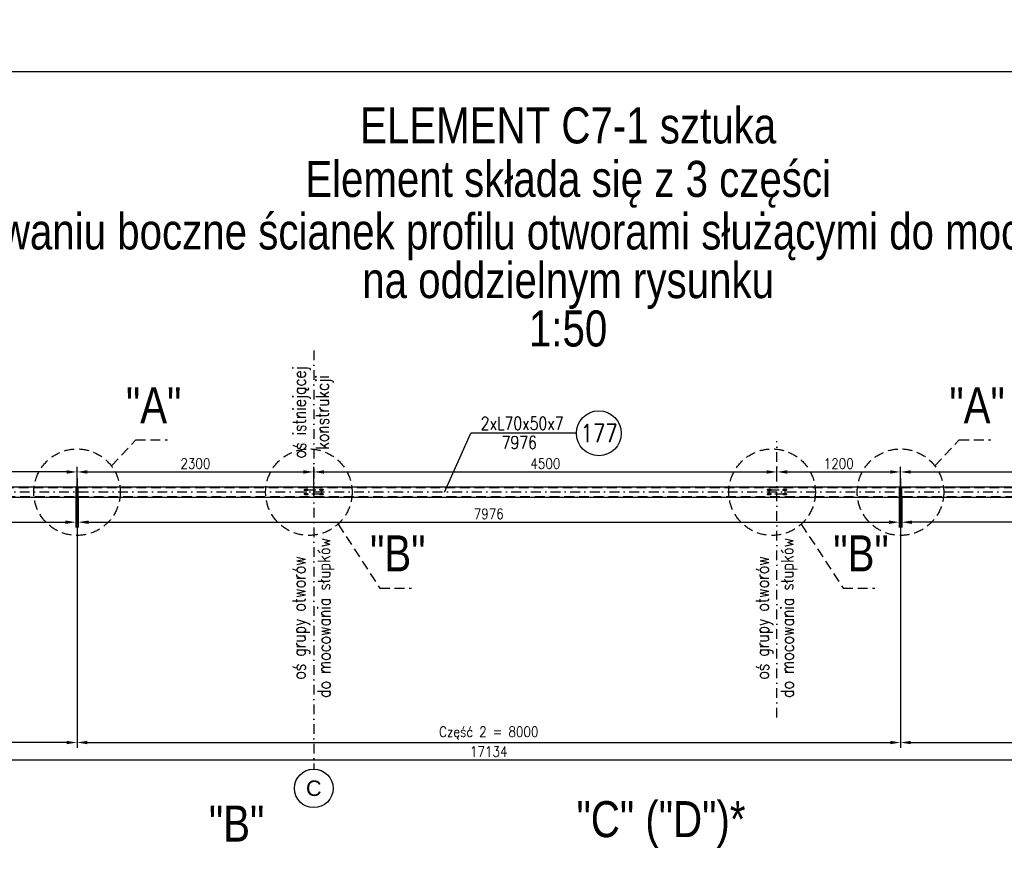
# Model space of a CAD drawing. Header units: millimetres. Extents: x -34919 to 306996, y -293018 to -145733.
# Tile 170 of 256: x 79689 to 81602, y -194748 to -193117. Entities that reach past the tile are written whole.
import ezdxf
from ezdxf.enums import TextEntityAlignment as Align

# ---------------------------------------------------------------- set-up
doc = ezdxf.new("R2010")
doc.units = ezdxf.units.MM
doc.header["$LTSCALE"] = 3
doc.linetypes.add('DASHDOT', pattern=[25.4, 12.7, -6.35, 0, -6.35])
doc.linetypes.add('HIDDEN', pattern=[9.525, 6.35, -3.175])
for name, color, linetype in [('0_18', 4, 'Continuous'), ('K-wypełnienia', 8, 'Continuous'), ('poziome 1', 7, 'Continuous'), ('Prz', 5, 'Continuous'), ('slupki', 7, 'Continuous'), ('stezenia', 4, 'Continuous')]:
    doc.layers.add(name, color=color, linetype=linetype)
doc.layers.add('OPISY', color=2, linetype='Continuous', lineweight=13)
doc.layers.add('SIATKA', color=5, linetype='Continuous', lineweight=18)
doc.styles.add('ARIAL', font='arial.ttf', dxfattribs={"width": 0.7, "height": 300})
doc.styles.add('NOVE3', font='romans.shx', dxfattribs={"width": 0.7})
doc.styles.add('R20', font='romans.shx', dxfattribs={"width": 0.85})
doc.styles.add('R50', font='romans.shx', dxfattribs={"width": 0.85, "height": 50})
doc.styles.add('ROMANS', font='romans.shx')
doc.styles.get("Standard").update_dxf_attribs({"font": 'arial.ttf', "height": 25})
doc.dimstyles.new('Skala 1_10_50', dxfattribs={"dimscale": 10, "dimtxt": 2, "dimasz": 2, "dimexe": 1, "dimexo": 0, "dimtad": 1, "dimdec": 0, "dimlfac": 5, "dimdsep": 46, "dimtxsty": 'R20', "dimcen": 0, "dimclrd": 4, "dimclre": 4, "dimclrt": 3, "dimadec": 0, "dimazin": 0, "dimtfac": 1, "dimtdec": 0, "dimtix": 1, "dimtmove": 0, "dimatfit": 2, "dimfxl": 1, "dimtolj": 1, "dimtzin": 0, "dimarcsym": 0})

# ---------------------------------------------------------------- blocks, each defined once
blk = doc.blocks.new('A$C1702099F')
at = {"color": 6}
for p, q in [((13, 6.5), (-13, 6.5)), ((13, -6.5), (-13, -6.5))]:
    blk.add_line(p, q, dxfattribs=at)
for centre, start, end in [((-13, 0), 90, 270), ((13, 0), 270, 90)]:
    blk.add_arc(centre, 6.5, start, end, dxfattribs=at)
blk = doc.blocks.new('*D1534')
at = {"layer": 'Defpoints', "color": 0, "transparency": 16777216}
for p in [(79800.6, -194008.4), (78887.2, -194024.4), (78887.2, -194521.1)]:
    blk.add_point(p, dxfattribs=at)
at = {"layer": 'stezenia', "color": 4, "lineweight": -2, "transparency": 16777216}
for p, q in [((79800.6, -194008.4), (79800.6, -194531.1)), ((78887.2, -194024.4), (78887.2, -194531.1)), ((79780.6, -194521.1), (78907.2, -194521.1))]:
    blk.add_line(p, q, dxfattribs=at)
at = {"layer": 'stezenia', "color": 4, "transparency": 16777216}
for points in [[(78907.2, -194517.8), (78907.2, -194524.4), (78887.2, -194521.1)], [(79780.6, -194517.8), (79780.6, -194524.4), (79800.6, -194521.1)]]:
    blk.add_solid(points, dxfattribs=at)
at = {"layer": 'stezenia', "color": 3, "transparency": 16777216, "insert": (79343.9, -194502.5), "char_height": 20, "attachment_point": 5, "style": 'R20'}
blk.add_mtext('\\A1;Część 1 = 4567', dxfattribs=at)
blk = doc.blocks.new('*D1535')
at = {"layer": 'Defpoints', "color": 0, "transparency": 16777216}
for p in [(79800.6, -194008.4), (81400.6, -194008.4, 0), (81400.6, -194521.1)]:
    blk.add_point(p, dxfattribs=at)
at = {"layer": 'stezenia', "color": 4, "lineweight": -2, "transparency": 16777216}
for p, q in [((79800.6, -194008.4), (79800.6, -194531.1)), ((81400.6, -194008.4), (81400.6, -194531.1)), ((79820.6, -194521.1), (81380.6, -194521.1))]:
    blk.add_line(p, q, dxfattribs=at)
at = {"layer": 'stezenia', "color": 4, "transparency": 16777216}
for points in [[(79820.6, -194517.8), (79820.6, -194524.4), (79800.6, -194521.1)], [(81380.6, -194517.8), (81380.6, -194524.4), (81400.6, -194521.1)]]:
    blk.add_solid(points, dxfattribs=at)
at = {"layer": 'stezenia', "color": 3, "transparency": 16777216, "insert": (80600.6, -194502.5), "char_height": 20, "attachment_point": 5, "style": 'R20'}
blk.add_mtext('\\A1;Część 2 = 8000', dxfattribs=at)
blk = doc.blocks.new('*D1634')
at = {"layer": 'Defpoints', "color": 0, "transparency": 16777216}
for p in [(81400.6, -194008.4, 0), (82314, -194024.4, 0), (82314, -194521.1)]:
    blk.add_point(p, dxfattribs=at)
at = {"layer": 'stezenia', "color": 4, "lineweight": -2, "transparency": 16777216}
for p, q in [((81400.6, -194008.4), (81400.6, -194531.1)), ((82314, -194024.4), (82314, -194531.1)), ((81420.6, -194521.1), (82294, -194521.1))]:
    blk.add_line(p, q, dxfattribs=at)
at = {"layer": 'stezenia', "color": 4, "transparency": 16777216}
for points in [[(81420.6, -194517.8), (81420.6, -194524.4), (81400.6, -194521.1)], [(82294, -194517.8), (82294, -194524.4), (82314, -194521.1)]]:
    blk.add_solid(points, dxfattribs=at)
at = {"layer": 'stezenia', "color": 3, "transparency": 16777216, "insert": (81857.3, -194502.5), "char_height": 20, "attachment_point": 5, "style": 'R20'}
blk.add_mtext('\\A1;Część 3 = 4567', dxfattribs=at)
blk = doc.blocks.new('*D1635')
at = {"layer": 'Defpoints', "color": 0, "transparency": 16777216}
for p in [(79360.6, -193995.5), (79800.6, -194008.4), (79360.6, -194015.5, 0)]:
    blk.add_point(p, dxfattribs=at)
at = {"layer": 'stezenia', "color": 4, "lineweight": -2, "transparency": 16777216}
for p, q in [((79360.6, -194015.5), (79360.6, -193985.5)), ((79800.6, -194008.4), (79800.6, -193985.5)), ((79780.6, -193995.5), (79380.6, -193995.5))]:
    blk.add_line(p, q, dxfattribs=at)
at = {"layer": 'stezenia', "color": 4, "transparency": 16777216}
for points in [[(79380.6, -193992.2), (79380.6, -193998.8), (79360.6, -193995.5)], [(79780.6, -193992.2), (79780.6, -193998.8), (79800.6, -193995.5)]]:
    blk.add_solid(points, dxfattribs=at)
at = {"layer": 'stezenia', "color": 3, "transparency": 16777216, "insert": (79580.6, -193979.3), "char_height": 20, "attachment_point": 5, "style": 'R20'}
blk.add_mtext('\\A1;2200', dxfattribs=at)
blk = doc.blocks.new('*D1636')
at = {"layer": 'Defpoints', "color": 0, "transparency": 16777216}
for p in [(79800.6, -194008.4), (80260.6, -193995.5), (80260.6, -194042.2)]:
    blk.add_point(p, dxfattribs=at)
at = {"layer": 'stezenia', "color": 4, "lineweight": -2, "transparency": 16777216}
for p, q in [((79800.6, -194008.4), (79800.6, -193985.5)), ((80260.6, -194042.2), (80260.6, -193985.5)), ((79820.6, -193995.5), (80240.6, -193995.5))]:
    blk.add_line(p, q, dxfattribs=at)
at = {"layer": 'stezenia', "color": 4, "transparency": 16777216}
for points in [[(79820.6, -193992.2), (79820.6, -193998.8), (79800.6, -193995.5)], [(80240.6, -193992.2), (80240.6, -193998.8), (80260.6, -193995.5)]]:
    blk.add_solid(points, dxfattribs=at)
at = {"layer": 'stezenia', "color": 3, "transparency": 16777216, "insert": (80030.6, -193979.3), "char_height": 20, "attachment_point": 5, "style": 'R20'}
blk.add_mtext('\\A1;2300', dxfattribs=at)
blk = doc.blocks.new('*D1637')
at = {"layer": 'Defpoints', "color": 0, "transparency": 16777216}
for p in [(81160.6, -193995.5), (81160.6, -193999.9, 0), (80260.6, -194042.2)]:
    blk.add_point(p, dxfattribs=at)
at = {"layer": 'stezenia', "color": 4, "lineweight": -2, "transparency": 16777216}
for p, q in [((80260.6, -194042.2), (80260.6, -193985.5)), ((81160.6, -193999.9), (81160.6, -193985.5)), ((80280.6, -193995.5), (81140.6, -193995.5))]:
    blk.add_line(p, q, dxfattribs=at)
at = {"layer": 'stezenia', "color": 4, "transparency": 16777216}
for points in [[(80280.6, -193992.2), (80280.6, -193998.8), (80260.6, -193995.5)], [(81140.6, -193992.2), (81140.6, -193998.8), (81160.6, -193995.5)]]:
    blk.add_solid(points, dxfattribs=at)
at = {"layer": 'stezenia', "color": 3, "transparency": 16777216, "insert": (80710.6, -193979.3), "char_height": 20, "attachment_point": 5, "style": 'R20'}
blk.add_mtext('\\A1;4500', dxfattribs=at)
blk = doc.blocks.new('*D1638')
at = {"layer": 'Defpoints', "color": 0, "transparency": 16777216}
for p in [(81160.6, -193999.9, 0), (81400.6, -193995.5), (81400.6, -194008.4)]:
    blk.add_point(p, dxfattribs=at)
at = {"layer": 'stezenia', "color": 4, "lineweight": -2, "transparency": 16777216}
for p, q in [((81160.6, -193999.9), (81160.6, -193985.5)), ((81400.6, -194008.4), (81400.6, -193985.5)), ((81180.6, -193995.5), (81380.6, -193995.5))]:
    blk.add_line(p, q, dxfattribs=at)
at = {"layer": 'stezenia', "color": 4, "transparency": 16777216}
for points in [[(81180.6, -193992.2), (81180.6, -193998.8), (81160.6, -193995.5)], [(81380.6, -193992.2), (81380.6, -193998.8), (81400.6, -193995.5)]]:
    blk.add_solid(points, dxfattribs=at)
at = {"layer": 'stezenia', "color": 3, "transparency": 16777216, "insert": (81280.6, -193979.3), "char_height": 20, "attachment_point": 5, "style": 'R20'}
blk.add_mtext('\\A1;1200', dxfattribs=at)
blk = doc.blocks.new('*D1639')
at = {"layer": 'Defpoints', "color": 0, "transparency": 16777216}
for p in [(81400.6, -194008.4), (82060.6, -193995.5), (82060.6, -194042.5)]:
    blk.add_point(p, dxfattribs=at)
at = {"layer": 'stezenia', "color": 4, "lineweight": -2, "transparency": 16777216}
for p, q in [((81400.6, -194008.4), (81400.6, -193985.5)), ((82060.6, -194042.5), (82060.6, -193985.5)), ((81420.6, -193995.5), (82040.6, -193995.5))]:
    blk.add_line(p, q, dxfattribs=at)
at = {"layer": 'stezenia', "color": 4, "transparency": 16777216}
for points in [[(81420.6, -193992.2), (81420.6, -193998.8), (81400.6, -193995.5)], [(82040.6, -193992.2), (82040.6, -193998.8), (82060.6, -193995.5)]]:
    blk.add_solid(points, dxfattribs=at)
at = {"layer": 'stezenia', "color": 3, "transparency": 16777216, "insert": (81730.6, -193979.3), "char_height": 20, "attachment_point": 5, "style": 'R20'}
blk.add_mtext('\\A1;3300', dxfattribs=at)
blk = doc.blocks.new('*D1640')
at = {"layer": 'Defpoints', "color": 0, "transparency": 16777216}
for p in [(78887.2, -194024.4), (79798.2, -194044.4, 0), (79798.2, -194093.1)]:
    blk.add_point(p, dxfattribs=at)
at = {"layer": 'stezenia', "color": 4, "lineweight": -2, "transparency": 16777216}
for p, q in [((78887.2, -194024.4), (78887.2, -194103.1)), ((79798.2, -194044.4), (79798.2, -194103.1)), ((78907.2, -194093.1), (79778.2, -194093.1))]:
    blk.add_line(p, q, dxfattribs=at)
at = {"layer": 'stezenia', "color": 4, "transparency": 16777216}
for points in [[(78907.2, -194089.8), (78907.2, -194096.5), (78887.2, -194093.1)], [(79778.2, -194089.8), (79778.2, -194096.5), (79798.2, -194093.1)]]:
    blk.add_solid(points, dxfattribs=at)
at = {"layer": 'stezenia', "color": 3, "transparency": 16777216, "insert": (79342.7, -194076.9), "char_height": 20, "attachment_point": 5, "style": 'R20'}
blk.add_mtext('\\A1;4555', dxfattribs=at)
blk = doc.blocks.new('*D1641')
at = {"layer": 'Defpoints', "color": 0, "transparency": 16777216}
for p in [(79803, -194044.4, 0), (81398.2, -194044.4, 0), (81398.2, -194093.1)]:
    blk.add_point(p, dxfattribs=at)
at = {"layer": 'stezenia', "color": 4, "lineweight": -2, "transparency": 16777216}
for p, q in [((79803, -194044.4), (79803, -194103.1)), ((81398.2, -194044.4), (81398.2, -194103.1)), ((79823, -194093.1), (81378.2, -194093.1))]:
    blk.add_line(p, q, dxfattribs=at)
at = {"layer": 'stezenia', "color": 4, "transparency": 16777216}
for points in [[(79823, -194089.8), (79823, -194096.5), (79803, -194093.1)], [(81378.2, -194089.8), (81378.2, -194096.5), (81398.2, -194093.1)]]:
    blk.add_solid(points, dxfattribs=at)
at = {"layer": 'stezenia', "color": 3, "transparency": 16777216, "insert": (80600.6, -194076.9), "char_height": 20, "attachment_point": 5, "style": 'R20'}
blk.add_mtext('\\A1;7976', dxfattribs=at)
blk = doc.blocks.new('*D1642')
at = {"layer": 'Defpoints', "color": 0, "transparency": 16777216}
for p in [(81403, -194044.4, 0), (82314, -194044.4), (81403, -194093.1)]:
    blk.add_point(p, dxfattribs=at)
at = {"layer": 'stezenia', "color": 4, "lineweight": -2, "transparency": 16777216}
for p, q in [((81403, -194044.4), (81403, -194103.1)), ((82314, -194044.4), (82314, -194103.1)), ((82294, -194093.1), (81423, -194093.1))]:
    blk.add_line(p, q, dxfattribs=at)
at = {"layer": 'stezenia', "color": 4, "transparency": 16777216}
for points in [[(81423, -194089.8), (81423, -194096.5), (81403, -194093.1)], [(82294, -194089.8), (82294, -194096.5), (82314, -194093.1)]]:
    blk.add_solid(points, dxfattribs=at)
at = {"layer": 'stezenia', "color": 3, "transparency": 16777216, "insert": (81858.5, -194076.9), "char_height": 20, "attachment_point": 5, "style": 'R20'}
blk.add_mtext('\\A1;4555', dxfattribs=at)
blk = doc.blocks.new('*D1552')
at = {"layer": 'Defpoints', "color": 0, "transparency": 16777216}
for p in [(78887.2, -194024.4), (82314, -194044.4), (82314, -194554.9)]:
    blk.add_point(p, dxfattribs=at)
at = {"layer": 'stezenia', "color": 4, "lineweight": -2, "transparency": 16777216}
for p, q in [((78887.2, -194024.4), (78887.2, -194564.9)), ((82314, -194044.4), (82314, -194564.9)), ((78907.2, -194554.9), (82294, -194554.9))]:
    blk.add_line(p, q, dxfattribs=at)
at = {"layer": 'stezenia', "color": 4, "transparency": 16777216}
for points in [[(78907.2, -194551.6), (78907.2, -194558.3), (78887.2, -194554.9)], [(82294, -194551.6), (82294, -194558.3), (82314, -194554.9)]]:
    blk.add_solid(points, dxfattribs=at)
at = {"layer": 'stezenia', "color": 3, "transparency": 16777216, "insert": (80600.6, -194538.7), "char_height": 20, "attachment_point": 5, "style": 'R20'}
blk.add_mtext('\\A1;17134', dxfattribs=at)

msp = doc.modelspace()

# ---------------------------------------------------------------- linework, layer by layer
at = {"color": 4}
msp.add_line((80770.968, -193920.354, 0), (80565.598, -193920.354, 0), dxfattribs=at)
at = {"color": 5}
for p, q in [((79800.637, -194061.288, 0), (79800.637, -194008.364, 0)), ((81400.637, -194061.288, 0), (81400.637, -194008.364, 0))]:
    msp.add_line(p, q, dxfattribs=at)
for p, q in [((80243.598, -194030.441, 0), (80247.675, -194030.441, 0)), ((80243.598, -194038.441, 0), (80247.675, -194038.441, 0)), ((80245.637, -194040.479, 0), (80245.637, -194036.402, 0)), ((80277.675, -194030.441, 0), (80273.598, -194030.441, 0)), ((80277.675, -194038.441, 0), (80273.598, -194038.441, 0)), ((80275.637, -194040.479, 0), (80275.637, -194036.402, 0)), ((81143.598, -194030.441, 0), (81147.675, -194030.441, 0)), ((81143.598, -194038.441, 0), (81147.675, -194038.441, 0)), ((81145.637, -194040.479, 0), (81145.637, -194036.402, 0)), ((81177.675, -194030.441, 0), (81173.598, -194030.441, 0)), ((81177.675, -194038.441, 0), (81173.598, -194038.441, 0)), ((81175.637, -194040.479, 0), (81175.637, -194036.402, 0))]:
    msp.add_line(p, q)
for centre, radius in [((80245.637, -194030.441, 0), 1.3), ((80245.637, -194038.441, 0), 1.3), ((80275.637, -194030.441, 0), 1.3), ((80275.637, -194038.441, 0), 1.3), ((81145.637, -194030.441, 0), 1.3), ((81145.637, -194038.441, 0), 1.3), ((81175.637, -194030.441, 0), 1.3), ((81175.637, -194038.441, 0), 1.3), ((80260.637, -194610.121, 0), 37.5)]:
    msp.add_circle(centre, radius)
at = {"layer": '0_18'}
msp.add_line((80514.777, -194034.53, 0), (80565.598, -193920.354, 0), dxfattribs=at)
at = {"layer": 'K-wypełnienia', "color": 1, "linetype": 'Continuous'}
msp.add_circle((80814.534, -193920.354, 0), 43.566, dxfattribs=at)
at = {"layer": 'poziome 1', "color": 3, "linetype": 'HIDDEN'}
for p, q in [((79867.323, -193983.718, 0), (79914.765, -193933.415, 0)), ((79914.765, -193933.415, 0), (79976.423, -193933.415, 0)), ((81467.323, -193983.718, 0), (81514.765, -193933.415, 0)), ((81514.765, -193933.415, 0), (81576.423, -193933.415, 0)), ((80307.799, -194096.857, 0), (80389.144, -194221.229, 0)), ((81207.86, -194096.857, 0), (81289.205, -194221.229, 0)), ((80389.144, -194221.229, 0), (80450.802, -194221.229, 0)), ((81289.205, -194221.229, 0), (81350.862, -194221.229, 0))]:
    msp.add_line(p, q, dxfattribs=at)
at = {"layer": 'poziome 1', "color": 3}
for p, q in [((78887.237, -194024.441, 0), (82314.037, -194024.441, 0)), ((78890.037, -194044.441, 0), (82311.237, -194044.441, 0))]:
    msp.add_line(p, q, dxfattribs=at)
at = {"layer": 'poziome 1', "linetype": 'HIDDEN'}
for p, q in [((78887.237, -194025.841, 0), (82314.037, -194025.841, 0)), ((78890.037, -194043.041, 0), (82311.433, -194043.041, 0))]:
    msp.add_line(p, q, dxfattribs=at)
at = {"layer": 'poziome 1', "color": 3, "linetype": 'HIDDEN'}
for centre in [(79800.637, -194034.826, 0), (80251.131, -194034.826, 0), (81151.192, -194034.826, 0), (81400.637, -194034.826, 0)]:
    msp.add_circle(centre, 84.018, dxfattribs=at)
at = {"layer": 'Prz', "elevation": 0}
msp.add_lwpolyline([(82742.729, -196117.464), (78642.729, -196117.464), (78642.729, -193217.464), (82742.729, -193217.464)], close=True, dxfattribs=at)
at = {"layer": 'SIATKA', "color": 6, "elevation": 0}
for points in [[(79798.237, -194044.441), (79800.637, -194044.441), (79800.637, -194024.441), (79798.237, -194024.441)], [(79803.037, -194044.441), (79800.637, -194044.441), (79800.637, -194024.441), (79803.037, -194024.441)], [(81398.237, -194044.441), (81400.637, -194044.441), (81400.637, -194024.441), (81398.237, -194024.441)], [(81403.037, -194044.441), (81400.637, -194044.441), (81400.637, -194024.441), (81403.037, -194024.441)]]:
    msp.add_lwpolyline(points, close=True, dxfattribs=at)
at = {"layer": 'slupki', "color": 4, "linetype": 'DASHDOT', "ltscale": 0.5}
for p, q in [((80260.637, -193759.604, 0), (80260.637, -194572.621, 0)), ((81160.637, -194472.621, 0), (81160.637, -193935.741, 0)), ((78887.237, -194034.441, 0), (82312.637, -194034.441, 0))]:
    msp.add_line(p, q, dxfattribs=at)
at = {"layer": 'slupki', "color": 4, "linetype": 'DASHDOT', "ltscale": 0.5, "elevation": 0}
for points in [[(80245.637, -194030.441), (80275.637, -194030.441), (80275.637, -194038.441), (80245.637, -194038.441)], [(81145.637, -194030.441), (81175.637, -194030.441), (81175.637, -194038.441), (81145.637, -194038.441)]]:
    msp.add_lwpolyline(points, close=True, dxfattribs=at)

# ---------------------------------------------------------------- block references
at = {"layer": 'SIATKA', "color": 3, "xscale": 0.2, "yscale": 0.2, "zscale": 0.2}
for p in [(80245.637, -194030.441, 0), (80245.637, -194038.441, 0), (80275.637, -194030.441, 0), (80275.637, -194038.441, 0), (81145.637, -194030.441, 0), (81145.637, -194038.441, 0), (81175.637, -194030.441, 0), (81175.637, -194038.441, 0)]:
    msp.add_blockref('A$C1702099F', p, dxfattribs=at)

# ---------------------------------------------------------------- texts
at = {"color": 20, "insert": (33837.901, -182331.101), "char_height": 300, "width": 16331.01415, "attachment_point": 1, "style": 'NOVE3'}
msp.add_mtext('{\\C1;Wytyczne montażowe\\P\\H0.83333x;\\C3;Podczas montażu należy bezwzględnie przestrzegać dopuszczalnych tolerancji z uwagi na ścisłe dopasowanie elementów amortyzujących ugięcia dźwigarów przekrycia auli.\\P\\H1.2x;\\C1;\\PZabezpieczenia antykorozyjne.\\C256;\\P\\H0.83333x;\\C3;Wszystkie elementy stalowe konstrukcji należy poddać ocynkowaniu ogniowemu.\\PKonstrukcje przeznaczone do cynkowania ogniowego powinny odpowiadać następującym warunkom:\\P\\pl900;^I1. Spoiny powinny być wykonane metodą półautomatyczną w osłonie gazów ochronnych. Nie zaleca się spawania elektrodą otuloną, ze względu na złą jakość powłoki cynkowej na spoinach.\\P^I2. Powierzchnia konstrukcji powinna być wolna od: zawalcowań, zgorzelin, odprysków po spawaniu, ostrych krawędzi, zanieczyszczeń farbami, olejami, emulsjami oraz innymi materiałami stosowanymi przy trasowaniu, znakowaniu, spawaniu, wierceniu itp. W przypadku spawania elektrodą należy dokładnie usunąć otulinę spawalniczą w celu zminimalizowania wad powłoki. Po ocynkowaniu uwydatnią się wady jakości powierzchni stali np. zawalcowania, rysy traserskie, zeszlifowania, pory, odpryski spawalnicze, wadliwe spoiny.\\P^I3. Elementy konstrukcyjne powinny posiadać odpowiednie otwory technologiczne do odpowietrzenia, swobodnego przepływu cynku zewnątrz i wewnątrz elementu oraz do podwieszenia (mogą być przyspawane uchwyty z blachy z otworami).\\P^I4. W przypadku powierzchni spawanych na zakładkę, spoina powinna być szczelna ze wszystkich stron (spawana na około), a nakładki szczelnie przylegać do konstrukcji. Przekroje skrzynkowe oraz powierzchnie nakładające się mogą powodować uszkodzenie konstrukcji - pękanie spoin.\\P^I5. Każdy element konstrukcyjny powinien składać się z jednego gatunku stali.\\P^I6. Konstrukcje nie powinny posiadać małych szczelin lub wnęk. Spoiny powinny być szczelne i zamknięte wokół elementu, ponieważ w przeciwnym przypadku mogą po cynkowaniu wylewać się z nich resztki topnika i kwasu pogarszając jakość powłoki (tzw. "krwawe wycieki").\\P^I7. Naddatek wymiarowy dla otworów pod śruby powinien wynosić 1 - 2 mm.\\PTermiczne oddziaływanie kąpieli cynkowej uwalnia w elementach naprężenia wewnętrzne, co może powodować odkształcenia. Szczególnie uwidacznia się to w elementach spawanych. Dotyczy to także dwuteowników spawanych, których odkształcenia po cynkowaniu mogą przekroczyć dopuszczalne normy, oraz nie usztywnionych arkuszy blach i otwartych kształtowników giętych.\\P\\C256;\\P\\pl0;\\H1.2x;\\C1;Malowanie konstrukcji.\\P\\H0.83333x;\\C3;Wszystkie elementy stalowe konstrukcji należy pomalować proszkowo na kolor RAL 9011}', dxfattribs=at)
at = {"insert": (80260.637, -194610.121, 0), "char_height": 30, "attachment_point": 5}
msp.add_mtext('\\A1;C', dxfattribs=at)
at = {"layer": 'K-wypełnienia', "color": 1, "linetype": 'Continuous', "style": 'ARIAL', "width": 0.8}
for s, p in [('ELEMENT C7-1 sztuka', (80754.81, -193320.966, 0)), ('Element składa się z 3 części', (80754.81, -193434.359, 0)), ('Otworowaniu boczne ścianek profilu otworami służącymi do mocowania siatek', (80754.81, -193536.444, 0)), ('na oddzielnym rysunku', (80754.81, -193631.553, 0)), ('1:50', (80754.81, -193716.786, 0)), ('"A"', (79949.481, -193865.871, 0)), ('"A"', (81549.481, -193865.871, 0)), ('"B"', (80423.86, -194153.685, 0)), ('"B"', (81323.921, -194153.685, 0)), ('"B"', (80110.691, -194678.572, 0)), ('"C" ("D")*', (80935.308, -194678.572, 0))]:
    msp.add_text(s, height=70, dxfattribs=at).set_placement(p, align=Align.MIDDLE)
at = {"layer": 'OPISY', "style": 'R50', "width": 0.8}
for s, p in [('oś istniejącej', (80236.238, -193879.481, 0)), ('konstrukcji', (80280.922, -193879.481, 0)), ('do mocowania słupków', (80283.84, -194278.726, 0)), ('do mocowania słupków', (81183.84, -194278.726, 0)), ('oś grupy otworów', (80236.238, -194278.726, 0)), ('oś grupy otworów', (81136.238, -194278.726, 0))]:
    msp.add_text(s, height=25, rotation=90, dxfattribs=at).set_placement(p, align=Align.MIDDLE)
for s, p in [('2xL70x50x7', (80665.493, -193901.006, 0)), ('7976', (80659.912, -193938.267, 0))]:
    msp.add_text(s, height=25, dxfattribs=at).set_placement(p, align=Align.MIDDLE)
at = {"layer": 'OPISY', "color": 2, "style": 'ROMANS', "width": 0.8}
msp.add_text('177', height=35, dxfattribs=at).set_placement((80815.045, -193920.363, 0), align=Align.MIDDLE)

# ---------------------------------------------------------------- dimensions: what is measured, and where the dimension line sits
at = {"layer": 'stezenia', "color": 3}
for base, p1, p2, picture, middle in [((79360.637, -193995.511, 0), (79800.637, -194008.364, 0), (79360.637, -194015.539, 0), '*D1635', (79580.637, -193979.261, 0)), ((79798.237, -194093.134, 0), (78887.237, -194024.441, 0), (79798.237, -194044.441, 0), '*D1640', (79342.737, -194076.884, 0)), ((81398.237, -194093.134, 0), (79803.037, -194044.441, 0), (81398.237, -194044.441, 0), '*D1641', (80600.637, -194076.884, 0)), ((81403.037, -194093.134, 0), (82314.037, -194044.441, 0), (81403.037, -194044.441, 0), '*D1642', (81858.537, -194076.884, 0))]:
    dim = msp.add_linear_dim(base=base, p1=p1, p2=p2, dimstyle='Skala 1_10_50', dxfattribs=at)
    dim.commit()
    dim.dimension.update_dxf_attribs({"geometry": picture, "text_midpoint": middle})
for base, p1, p2, picture, middle in [((80260.637, -193995.511, 0), (79800.637, -194008.364, 0), (80260.637, -194042.216, 0), '*D1636', (80030.637, -193979.261, 0)), ((81160.637, -193995.511, 0), (80260.637, -194042.216, 0), (81160.637, -193999.866, 0), '*D1637', (80710.637, -193979.261, 0)), ((81400.637, -193995.511, 0), (81160.637, -193999.866, 0), (81400.637, -194008.364, 0), '*D1638', (81280.637, -193979.261, 0)), ((82060.637, -193995.511, 0), (81400.637, -194008.364, 0), (82060.637, -194042.527, 0), '*D1639', (81730.637, -193979.261, 0)), ((82314.037, -194554.943, 0), (78887.237, -194024.441, 0), (82314.037, -194044.441, 0), '*D1552', (80600.637, -194538.693, 0))]:
    dim = msp.add_linear_dim(base=base, p1=p1, p2=p2, dimstyle='Skala 1_10_50', override={"dimtmove": 1}, dxfattribs=at)
    dim.commit()
    dim.dimension.update_dxf_attribs({"geometry": picture, "text_midpoint": middle})
dim = msp.add_linear_dim(base=(78887.237, -194521.096, 0), p1=(79800.637, -194008.364, 0), p2=(78887.237, -194024.441, 0), text='Część 1 = <>', dimstyle='Skala 1_10_50', dxfattribs=at)
dim.commit()
dim.dimension.update_dxf_attribs({"geometry": '*D1534', "text_midpoint": (79343.937, -194502.465, 0)})
for base, p1, p2, text, picture, middle in [((81400.637, -194521.096, 0), (79800.637, -194008.364, 0), (81400.637, -194008.364, 0), 'Część 2 = <>', '*D1535', (80600.637, -194502.465, 0)), ((82314.037, -194521.096, 0), (81400.637, -194008.364, 0), (82314.037, -194024.441, 0), 'Część 3 = <>', '*D1634', (81857.337, -194502.465, 0))]:
    dim = msp.add_linear_dim(base=base, p1=p1, p2=p2, text=text, dimstyle='Skala 1_10_50', override={"dimtmove": 1}, dxfattribs=at)
    dim.commit()
    dim.dimension.update_dxf_attribs({"geometry": picture, "text_midpoint": middle})

doc.saveas('drawing.dxf')
